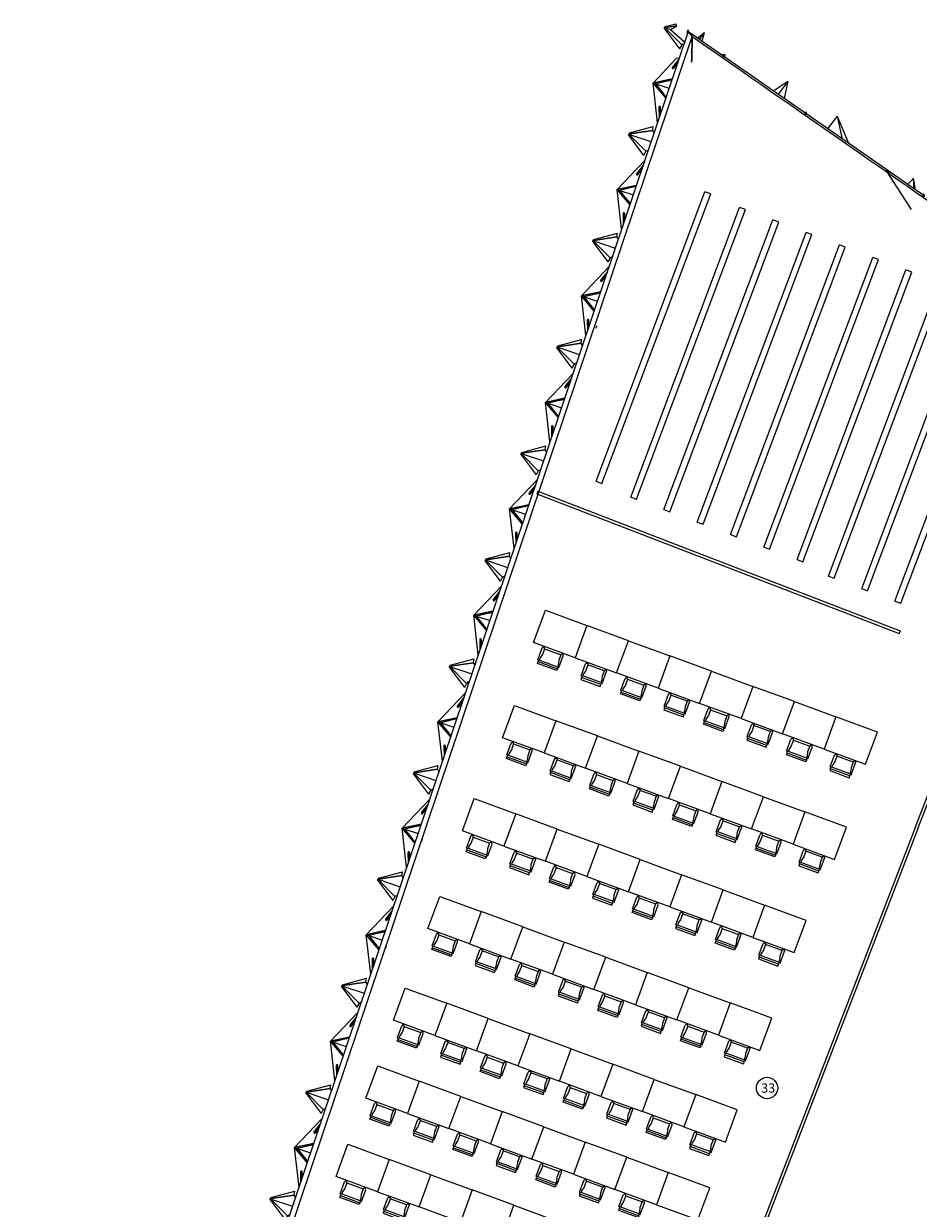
# Model space of a CAD drawing. Header units: inches. Extents: x 424 to 2043, y -237 to 445.
# Tile 106 of 256: x 691 to 724, y -112 to -69. Entities that reach past the tile are written whole.
import ezdxf

# ---------------------------------------------------------------- set-up
doc = ezdxf.new("R2010")
doc.units = ezdxf.units.IN
doc.header["$MEASUREMENT"] = 0
for name, color, linetype, lineweight in [('A-FLOR-HRAL', 11, 'Continuous', 9), ('A-GLAZ-CURT', 52, 'Continuous', 9), ('A-WALL', 113, 'Continuous', 9)]:
    doc.layers.add(name, color=color, linetype=linetype, lineweight=lineweight)
doc.layers.add('MOBLEMAN', color=1, linetype='Continuous')
doc.styles.get("Standard").update_dxf_attribs({"font": 'arial.ttf'})

# ---------------------------------------------------------------- blocks, each defined once
blk = doc.blocks.new('Family2 - Family2-154966-اول')
at = {"layer": 'A-GLAZ-CURT'}
for p, q in [((-136.858, 62.014), (-136.857, 61.654)), ((-136.839, 61.705), (-136.839, 61.981)), ((-136.797, 61.822), (-136.798, 62.015)), ((-137.964, 61.029), (-137.959, 61.074)), ((-137.964, 61.029), (-137.959, 61.074)), ((-137.964, 61.029), (-137.926, 61.062)), ((-137.935, 61.112), (-137.959, 61.074)), ((-137.935, 61.112), (-137.959, 61.074)), ((-137.959, 61.074), (-137.926, 61.062)), ((-137.959, 61.074), (-137.926, 61.062)), ((-137.352, 60.443), (-137.938, 61.052)), ((-137.938, 61.052), (-137.352, 60.443)), ((-137.935, 61.112), (-137.07, 61.329)), ((-137.935, 61.112), (-137.926, 61.062)), ((-137.093, 61.192), (-137.929, 61.078)), ((-137.929, 61.078), (-137.093, 61.192)), ((-137.926, 61.062), (-137.162, 60.791)), ((-137.926, 61.062), (-137.162, 60.791)), ((-137.093, 61.192), (-137.07, 61.329)), ((-137.049, 61.11), (-137.093, 61.192)), ((-137.964, 61.029), (-137.435, 60.299)), ((-137.352, 60.443), (-137.435, 60.299)), ((-137.274, 60.476), (-137.352, 60.443)), ((-137.467, 59.929), (-137.695, 59.649)), ((-137.66, 59.663), (-137.485, 59.878)), ((-137.649, 59.611), (-137.527, 59.76))]:
    blk.add_line(p, q, dxfattribs=at)
at = {"layer": 'A-GLAZ-CURT', "lineweight": 18, "flags": 128}
for points in [[(-136.816, 62.048), (-136.822, 62.05), (-136.829, 62.051), (-136.836, 62.049), (-136.842, 62.046), (-136.847, 62.042), (-136.852, 62.036), (-136.855, 62.029), (-136.857, 62.021), (-136.858, 62.013), (-136.857, 62.005), (-136.854, 61.997), (-136.85, 61.991), (-136.845, 61.985), (-136.839, 61.981)], [(-136.839, 61.981), (-136.833, 61.979), (-136.826, 61.978), (-136.82, 61.98), (-136.813, 61.983), (-136.808, 61.987), (-136.803, 61.993), (-136.8, 62), (-136.798, 62.008), (-136.798, 62.016), (-136.799, 62.024), (-136.801, 62.032), (-136.805, 62.038), (-136.81, 62.044), (-136.816, 62.048)], [(-137.66, 59.663), (-137.667, 59.664), (-137.674, 59.663), (-137.682, 59.66), (-137.688, 59.656), (-137.694, 59.65), (-137.699, 59.643), (-137.702, 59.636), (-137.704, 59.629), (-137.704, 59.621), (-137.703, 59.614), (-137.7, 59.608), (-137.696, 59.603), (-137.69, 59.599), (-137.684, 59.597)], [(-137.684, 59.597), (-137.677, 59.596), (-137.669, 59.597), (-137.662, 59.6), (-137.655, 59.604), (-137.65, 59.61), (-137.645, 59.616), (-137.641, 59.624), (-137.64, 59.631), (-137.639, 59.639), (-137.641, 59.646), (-137.644, 59.652), (-137.648, 59.657), (-137.654, 59.661), (-137.66, 59.663)]]:
    blk.add_lwpolyline(points, dxfattribs=at)
blk = doc.blocks.new('Family2 - Family2-154967-اول')
at = {"layer": 'A-GLAZ-CURT'}
for p, q in [((-137.406, 60.103), (-138.406, 59.084)), ((-137.406, 60.103), (-138.406, 59.084)), ((-137.467, 59.929), (-137.695, 59.649)), ((-137.66, 59.663), (-137.485, 59.878)), ((-137.649, 59.611), (-137.527, 59.76)), ((-137.718, 59.22), (-138.406, 59.084)), ((-138.406, 59.084), (-137.718, 59.22)), ((-137.959, 58.541), (-138.406, 59.084)), ((-138.406, 59.084), (-138.307, 59.049)), ((-138.406, 59.084), (-138.307, 59.049)), ((-138.406, 59.084), (-137.959, 58.541)), ((-138.269, 57.663), (-138.406, 59.084)), ((-138.269, 57.663), (-138.406, 59.084)), ((-137.84, 59.156), (-138.307, 59.049)), ((-138.011, 58.671), (-138.307, 59.049)), ((-138.306, 59.049), (-137.837, 58.883)), ((-138.306, 59.049), (-137.837, 58.883)), ((-137.84, 59.156), (-137.724, 59.204)), ((-138.011, 58.671), (-137.952, 58.56)), ((-138.208, 58.199), (-138.207, 57.838)), ((-138.189, 57.889), (-138.19, 58.166)), ((-138.148, 58.007), (-138.148, 58.199))]:
    blk.add_line(p, q, dxfattribs=at)
at = {"layer": 'A-GLAZ-CURT', "lineweight": 18, "flags": 128}
for points in [[(-137.66, 59.663), (-137.667, 59.664), (-137.674, 59.663), (-137.682, 59.66), (-137.688, 59.656), (-137.694, 59.65), (-137.699, 59.643), (-137.702, 59.636), (-137.704, 59.629), (-137.704, 59.621), (-137.703, 59.614), (-137.7, 59.608), (-137.696, 59.603), (-137.69, 59.599), (-137.684, 59.597)], [(-137.684, 59.597), (-137.677, 59.596), (-137.669, 59.597), (-137.662, 59.6), (-137.655, 59.604), (-137.65, 59.61), (-137.645, 59.616), (-137.641, 59.624), (-137.64, 59.631), (-137.639, 59.639), (-137.641, 59.646), (-137.644, 59.652), (-137.648, 59.657), (-137.654, 59.661), (-137.66, 59.663)], [(-138.167, 58.232), (-138.173, 58.235), (-138.18, 58.235), (-138.186, 58.234), (-138.193, 58.231), (-138.198, 58.226), (-138.203, 58.22), (-138.206, 58.213), (-138.208, 58.206), (-138.208, 58.197), (-138.207, 58.189), (-138.205, 58.182), (-138.201, 58.175), (-138.196, 58.17), (-138.19, 58.166)], [(-138.19, 58.166), (-138.184, 58.164), (-138.177, 58.163), (-138.17, 58.164), (-138.164, 58.167), (-138.159, 58.172), (-138.154, 58.178), (-138.151, 58.185), (-138.149, 58.193), (-138.148, 58.201), (-138.149, 58.209), (-138.152, 58.216), (-138.156, 58.223), (-138.161, 58.228), (-138.167, 58.232)]]:
    blk.add_lwpolyline(points, dxfattribs=at)
blk = doc.blocks.new('Family2 - Family2-V2-اول')
at = {"layer": 'A-GLAZ-CURT'}
for p, q in [((-140.91, 50.568), (-140.909, 50.208)), ((-140.891, 50.258), (-140.892, 50.535)), ((-140.849, 50.376), (-140.85, 50.568)), ((-142.016, 49.583), (-142.011, 49.628)), ((-142.016, 49.583), (-142.011, 49.628)), ((-142.016, 49.583), (-141.979, 49.616)), ((-142.016, 49.583), (-141.487, 48.853)), ((-141.987, 49.666), (-142.011, 49.628)), ((-141.987, 49.666), (-142.011, 49.628)), ((-142.011, 49.628), (-141.979, 49.616)), ((-142.011, 49.628), (-141.979, 49.616)), ((-141.405, 48.997), (-141.99, 49.605)), ((-141.99, 49.605), (-141.405, 48.997)), ((-141.987, 49.666), (-141.122, 49.883)), ((-141.987, 49.666), (-141.979, 49.616)), ((-141.145, 49.746), (-141.981, 49.632)), ((-141.981, 49.632), (-141.145, 49.746)), ((-141.979, 49.616), (-141.214, 49.345)), ((-141.979, 49.616), (-141.214, 49.345)), ((-141.145, 49.746), (-141.122, 49.883)), ((-141.101, 49.664), (-141.145, 49.746)), ((-141.405, 48.997), (-141.487, 48.853)), ((-141.326, 49.029), (-141.405, 48.997)), ((-141.52, 48.482), (-141.747, 48.203)), ((-141.712, 48.217), (-141.538, 48.431)), ((-141.701, 48.165), (-141.579, 48.314))]:
    blk.add_line(p, q, dxfattribs=at)
at = {"layer": 'A-GLAZ-CURT', "lineweight": 18, "flags": 128}
for points in [[(-140.868, 50.601), (-140.874, 50.604), (-140.881, 50.604), (-140.888, 50.603), (-140.894, 50.6), (-140.9, 50.595), (-140.904, 50.59), (-140.907, 50.582), (-140.909, 50.575), (-140.91, 50.567), (-140.909, 50.559), (-140.906, 50.551), (-140.902, 50.544), (-140.897, 50.539), (-140.892, 50.535)], [(-140.892, 50.535), (-140.885, 50.533), (-140.878, 50.532), (-140.872, 50.533), (-140.866, 50.536), (-140.86, 50.541), (-140.856, 50.547), (-140.852, 50.554), (-140.85, 50.562), (-140.85, 50.57), (-140.851, 50.578), (-140.853, 50.585), (-140.857, 50.592), (-140.862, 50.597), (-140.868, 50.601)], [(-141.712, 48.217), (-141.719, 48.217), (-141.727, 48.216), (-141.734, 48.214), (-141.74, 48.209), (-141.746, 48.204), (-141.751, 48.197), (-141.754, 48.19), (-141.756, 48.182), (-141.757, 48.175), (-141.755, 48.168), (-141.752, 48.162), (-141.748, 48.156), (-141.742, 48.153), (-141.736, 48.15)], [(-141.736, 48.15), (-141.729, 48.15), (-141.721, 48.151), (-141.714, 48.154), (-141.708, 48.158), (-141.702, 48.164), (-141.697, 48.17), (-141.694, 48.177), (-141.692, 48.185), (-141.692, 48.192), (-141.693, 48.199), (-141.696, 48.206), (-141.7, 48.211), (-141.706, 48.215), (-141.712, 48.217)]]:
    blk.add_lwpolyline(points, dxfattribs=at)
blk = doc.blocks.new('Family2 - Family2-V3-اول')
at = {"layer": 'A-GLAZ-CURT'}
for p, q in [((-143.611, 42.937), (-143.61, 42.577)), ((-143.592, 42.628), (-143.593, 42.904)), ((-143.551, 42.745), (-143.551, 42.937)), ((-144.718, 41.952), (-144.713, 41.997)), ((-144.718, 41.952), (-144.713, 41.997)), ((-144.718, 41.952), (-144.68, 41.985)), ((-144.718, 41.952), (-144.189, 41.222)), ((-144.688, 42.035), (-144.713, 41.997)), ((-144.688, 42.035), (-144.713, 41.997)), ((-144.713, 41.997), (-144.68, 41.985)), ((-144.713, 41.997), (-144.68, 41.985)), ((-144.106, 41.366), (-144.692, 41.975)), ((-144.692, 41.975), (-144.106, 41.366)), ((-144.688, 42.035), (-143.824, 42.252)), ((-144.688, 42.035), (-144.68, 41.985)), ((-143.846, 42.115), (-144.683, 42.001)), ((-144.683, 42.001), (-143.846, 42.115)), ((-144.68, 41.985), (-143.916, 41.714)), ((-144.68, 41.985), (-143.916, 41.714)), ((-143.846, 42.115), (-143.824, 42.252)), ((-143.803, 42.033), (-143.846, 42.115)), ((-144.106, 41.366), (-144.189, 41.222)), ((-144.092, 41.372), (-144.106, 41.366)), ((-144.221, 40.851), (-144.449, 40.572)), ((-144.414, 40.586), (-144.239, 40.801)), ((-144.402, 40.534), (-144.281, 40.683))]:
    blk.add_line(p, q, dxfattribs=at)
at = {"layer": 'A-GLAZ-CURT', "lineweight": 18, "flags": 128}
for points in [[(-143.57, 42.971), (-143.576, 42.973), (-143.583, 42.974), (-143.589, 42.972), (-143.596, 42.969), (-143.601, 42.965), (-143.606, 42.959), (-143.609, 42.952), (-143.611, 42.944), (-143.611, 42.936), (-143.61, 42.928), (-143.608, 42.92), (-143.604, 42.914), (-143.599, 42.908), (-143.593, 42.904)], [(-143.593, 42.904), (-143.587, 42.902), (-143.58, 42.901), (-143.573, 42.903), (-143.567, 42.906), (-143.562, 42.91), (-143.557, 42.916), (-143.554, 42.923), (-143.552, 42.931), (-143.551, 42.939), (-143.552, 42.947), (-143.555, 42.955), (-143.559, 42.961), (-143.564, 42.967), (-143.57, 42.971)], [(-144.414, 40.586), (-144.421, 40.587), (-144.428, 40.585), (-144.435, 40.583), (-144.442, 40.578), (-144.448, 40.573), (-144.453, 40.566), (-144.456, 40.559), (-144.458, 40.552), (-144.458, 40.544), (-144.457, 40.537), (-144.454, 40.531), (-144.449, 40.526), (-144.444, 40.522), (-144.437, 40.52)], [(-144.437, 40.52), (-144.43, 40.519), (-144.423, 40.52), (-144.416, 40.523), (-144.409, 40.527), (-144.403, 40.533), (-144.398, 40.539), (-144.395, 40.546), (-144.393, 40.554), (-144.393, 40.561), (-144.394, 40.569), (-144.397, 40.575), (-144.402, 40.58), (-144.407, 40.584), (-144.414, 40.586)]]:
    blk.add_lwpolyline(points, dxfattribs=at)
blk = doc.blocks.new('Family2 - Family2-157067-اول')
at = {"layer": 'A-GLAZ-CURT'}
for p, q in [((-135.797, 64.734), (-135.801, 64.637)), ((-135.738, 64.697), (-135.737, 64.732)), ((-135.432, 64.503), (-135.436, 64.496)), ((-135.432, 64.503), (-135.17, 64.691)), ((-135.356, 64.438), (-135.17, 64.691)), ((-135.356, 64.438), (-135.17, 64.691)), ((-135.266, 64.388), (-135.17, 64.691)), ((-135.266, 64.388), (-135.275, 64.379)), ((-134.485, 63.879), (-134.576, 63.877)), ((-134.565, 63.869), (-134.515, 63.871)), ((-134.524, 63.818), (-134.483, 63.819))]:
    blk.add_line(p, q, dxfattribs=at)
at = {"layer": 'A-GLAZ-CURT', "lineweight": 18}
for p, q in [((-134.525, 63.86), (-134.528, 63.855)), ((-134.528, 63.854), (-134.528, 63.848)), ((-134.528, 63.848), (-134.527, 63.842)), ((-134.527, 63.842), (-134.524, 63.836)), ((-134.521, 63.866), (-134.525, 63.861)), ((-134.524, 63.836), (-134.52, 63.831)), ((-134.515, 63.871), (-134.52, 63.866)), ((-134.519, 63.83), (-134.513, 63.826)), ((-134.507, 63.875), (-134.514, 63.871)), ((-134.513, 63.826), (-134.506, 63.823)), ((-134.499, 63.877), (-134.507, 63.875)), ((-134.49, 63.879), (-134.498, 63.878))]:
    blk.add_line(p, q, dxfattribs=at)
at = {"layer": 'A-GLAZ-CURT', "lineweight": 18, "flags": 128}
for points in [[(-135.793, 64.751), (-135.795, 64.743), (-135.796, 64.735), (-135.796, 64.726), (-135.794, 64.718), (-135.791, 64.711), (-135.787, 64.705), (-135.781, 64.7), (-135.775, 64.697), (-135.769, 64.695), (-135.762, 64.696), (-135.755, 64.698), (-135.749, 64.703), (-135.744, 64.708), (-135.74, 64.715)], [(-135.74, 64.715), (-135.738, 64.723), (-135.737, 64.731), (-135.737, 64.74), (-135.739, 64.748), (-135.742, 64.755), (-135.746, 64.762), (-135.752, 64.766), (-135.758, 64.77), (-135.765, 64.771), (-135.771, 64.77), (-135.778, 64.768), (-135.784, 64.764), (-135.789, 64.758), (-135.793, 64.751)], [(-134.505, 63.823), (-134.496, 63.82), (-134.488, 63.819)], [(-134.453, 63.828), (-134.447, 63.833), (-134.442, 63.839), (-134.44, 63.845), (-134.439, 63.851), (-134.44, 63.857), (-134.443, 63.863), (-134.448, 63.868), (-134.455, 63.873), (-134.463, 63.876), (-134.471, 63.878), (-134.48, 63.879), (-134.488, 63.879)], [(-134.487, 63.819), (-134.478, 63.82), (-134.469, 63.821), (-134.46, 63.824), (-134.453, 63.828)]]:
    blk.add_lwpolyline(points, dxfattribs=at)
blk = doc.blocks.new('Family2 - Family2-157069-اول')
at = {"layer": 'A-GLAZ-CURT'}
for p, q in [((-128.685, 59.567), (-127.826, 58.199)), ((-128.603, 59.55), (-128.634, 59.599)), ((-127.946, 59.091), (-127.723, 59.325)), ((-127.659, 58.902), (-127.723, 59.325)), ((-127.659, 58.902), (-127.723, 59.325)), ((-127.713, 58.931), (-127.723, 59.325)), ((-127.407, 58.702), (-127.411, 58.667)), ((-127.351, 58.66), (-127.347, 58.696))]:
    blk.add_line(p, q, dxfattribs=at)
at = {"layer": 'A-GLAZ-CURT', "lineweight": 18}
for p, q in [((-128.672, 59.55), (-128.665, 59.543)), ((-128.664, 59.542), (-128.657, 59.536)), ((-128.656, 59.535), (-128.649, 59.531)), ((-128.648, 59.531), (-128.641, 59.528)), ((-128.64, 59.528), (-128.634, 59.527)), ((-128.622, 59.574), (-128.626, 59.584)), ((-128.623, 59.532), (-128.62, 59.537)), ((-128.619, 59.564), (-128.622, 59.573)), ((-128.62, 59.538), (-128.618, 59.544)), ((-128.618, 59.554), (-128.619, 59.563)), ((-128.618, 59.545), (-128.618, 59.553))]:
    blk.add_line(p, q, dxfattribs=at)
at = {"layer": 'A-GLAZ-CURT', "lineweight": 18, "flags": 128}
for points in [[(-128.627, 59.585), (-128.633, 59.596), (-128.639, 59.606), (-128.647, 59.616), (-128.655, 59.624), (-128.663, 59.63), (-128.671, 59.635), (-128.679, 59.638), (-128.686, 59.638), (-128.692, 59.637), (-128.696, 59.633), (-128.7, 59.628), (-128.701, 59.62), (-128.701, 59.612)], [(-128.701, 59.612), (-128.7, 59.602), (-128.697, 59.591), (-128.692, 59.58), (-128.687, 59.57), (-128.68, 59.559), (-128.673, 59.551)], [(-128.633, 59.527), (-128.628, 59.529), (-128.623, 59.532)], [(-127.403, 58.717), (-127.405, 58.709), (-127.407, 58.7), (-127.407, 58.691), (-127.405, 58.683), (-127.402, 58.676), (-127.398, 58.669), (-127.392, 58.665), (-127.386, 58.661), (-127.379, 58.66), (-127.373, 58.661), (-127.366, 58.664), (-127.36, 58.668), (-127.355, 58.674), (-127.351, 58.681)], [(-127.351, 58.681), (-127.348, 58.689), (-127.347, 58.698), (-127.347, 58.707), (-127.349, 58.715), (-127.352, 58.722), (-127.356, 58.729), (-127.361, 58.733), (-127.368, 58.737), (-127.374, 58.738), (-127.381, 58.737), (-127.387, 58.734), (-127.393, 58.73), (-127.399, 58.724), (-127.403, 58.717)]]:
    blk.add_lwpolyline(points, dxfattribs=at)
blk = doc.blocks.new('Family2 - Family2-157065-اول')
at = {"layer": 'A-GLAZ-CURT'}
for p, q in [((-131.602, 61.718), (-131.604, 61.683)), ((-131.545, 61.679), (-131.542, 61.714)), ((-130.448, 61.602), (-130.799, 61.15)), ((-130.448, 61.602), (-130.273, 60.765)), ((-130.448, 61.602), (-130.054, 60.625)), ((-130.448, 61.602), (-130.054, 60.625)), ((-128.685, 59.567), (-127.826, 58.199)), ((-128.603, 59.55), (-128.634, 59.599))]:
    blk.add_line(p, q, dxfattribs=at)
at = {"layer": 'A-GLAZ-CURT', "lineweight": 18}
for p, q in [((-128.681, 59.56), (-128.674, 59.552)), ((-128.673, 59.551), (-128.666, 59.543)), ((-128.665, 59.543), (-128.658, 59.537)), ((-128.657, 59.536), (-128.65, 59.531)), ((-128.649, 59.531), (-128.642, 59.528)), ((-128.641, 59.528), (-128.635, 59.527)), ((-128.619, 59.563), (-128.622, 59.572)), ((-128.62, 59.537), (-128.618, 59.544)), ((-128.618, 59.552), (-128.619, 59.562)), ((-128.618, 59.544), (-128.618, 59.552))]:
    blk.add_line(p, q, dxfattribs=at)
at = {"layer": 'A-GLAZ-CURT', "lineweight": 18, "flags": 128}
for points in [[(-131.597, 61.735), (-131.6, 61.727), (-131.602, 61.718), (-131.602, 61.71), (-131.6, 61.702), (-131.597, 61.694), (-131.593, 61.688), (-131.587, 61.683), (-131.581, 61.679), (-131.575, 61.678), (-131.568, 61.678), (-131.561, 61.681), (-131.555, 61.685), (-131.55, 61.69), (-131.546, 61.697)], [(-131.546, 61.697), (-131.543, 61.705), (-131.542, 61.714), (-131.542, 61.722), (-131.543, 61.731), (-131.546, 61.738), (-131.551, 61.745), (-131.556, 61.75), (-131.562, 61.753), (-131.569, 61.754), (-131.575, 61.754), (-131.582, 61.752), (-131.588, 61.748), (-131.593, 61.742), (-131.597, 61.735)], [(-128.633, 59.596), (-128.638, 59.604), (-128.645, 59.614), (-128.653, 59.622), (-128.661, 59.629), (-128.67, 59.634), (-128.677, 59.637), (-128.684, 59.638), (-128.691, 59.637), (-128.695, 59.634), (-128.699, 59.629), (-128.701, 59.622), (-128.702, 59.613)], [(-128.702, 59.613), (-128.7, 59.604), (-128.698, 59.593), (-128.693, 59.583), (-128.688, 59.572), (-128.682, 59.562)], [(-128.633, 59.527), (-128.629, 59.528), (-128.624, 59.532), (-128.62, 59.537)], [(-128.622, 59.573), (-128.626, 59.583), (-128.631, 59.594), (-128.632, 59.595)]]:
    blk.add_lwpolyline(points, dxfattribs=at)
blk = doc.blocks.new('Family2 - Family2-157071-اول')
at = {"layer": 'A-GLAZ-CURT'}
for p, q in [((-134.485, 63.879), (-134.576, 63.877)), ((-134.566, 63.87), (-134.514, 63.871)), ((-134.524, 63.818), (-134.483, 63.819)), ((-132.199, 62.883), (-132.711, 62.55)), ((-132.199, 62.883), (-132.552, 62.421)), ((-132.199, 62.883), (-132.552, 62.421)), ((-132.199, 62.883), (-132.343, 62.281)), ((-132.719, 62.541), (-132.711, 62.55)), ((-132.348, 62.274), (-132.343, 62.281)), ((-131.602, 61.718), (-131.604, 61.683)), ((-131.545, 61.679), (-131.542, 61.714))]:
    blk.add_line(p, q, dxfattribs=at)
at = {"layer": 'A-GLAZ-CURT', "lineweight": 18}
for p, q in [((-134.528, 63.855), (-134.528, 63.849)), ((-134.528, 63.848), (-134.527, 63.842)), ((-134.525, 63.861), (-134.527, 63.855)), ((-134.527, 63.842), (-134.525, 63.837)), ((-134.52, 63.866), (-134.525, 63.861)), ((-134.524, 63.836), (-134.52, 63.831)), ((-134.514, 63.871), (-134.52, 63.866)), ((-134.52, 63.831), (-134.514, 63.827)), ((-134.507, 63.875), (-134.514, 63.871)), ((-134.513, 63.826), (-134.506, 63.823)), ((-134.498, 63.878), (-134.506, 63.875)), ((-134.506, 63.823), (-134.498, 63.821)), ((-134.489, 63.879), (-134.497, 63.878)), ((-134.497, 63.821), (-134.489, 63.819))]:
    blk.add_line(p, q, dxfattribs=at)
at = {"layer": 'A-GLAZ-CURT', "lineweight": 18, "flags": 128}
for points in [[(-134.454, 63.828), (-134.448, 63.832), (-134.443, 63.838), (-134.44, 63.844), (-134.439, 63.85), (-134.44, 63.856), (-134.443, 63.862), (-134.448, 63.868), (-134.454, 63.872), (-134.461, 63.876), (-134.47, 63.878), (-134.479, 63.879), (-134.488, 63.879)], [(-134.487, 63.819), (-134.479, 63.82), (-134.47, 63.821), (-134.462, 63.824), (-134.454, 63.828)], [(-131.597, 61.735), (-131.6, 61.727), (-131.602, 61.718), (-131.602, 61.71), (-131.6, 61.702), (-131.597, 61.694), (-131.593, 61.688), (-131.587, 61.683), (-131.581, 61.679), (-131.575, 61.678), (-131.568, 61.678), (-131.561, 61.681), (-131.555, 61.685), (-131.55, 61.69), (-131.546, 61.697)], [(-131.546, 61.697), (-131.543, 61.705), (-131.542, 61.714), (-131.542, 61.722), (-131.543, 61.731), (-131.546, 61.738), (-131.551, 61.745), (-131.556, 61.75), (-131.562, 61.753), (-131.569, 61.754), (-131.575, 61.754), (-131.582, 61.752), (-131.588, 61.748), (-131.593, 61.742), (-131.597, 61.735)]]:
    blk.add_lwpolyline(points, dxfattribs=at)
blk = doc.blocks.new('Railing - Railing-185932-اول')
at = {"layer": 'A-FLOR-HRAL'}
for p, q in [((-125.618, 27.565), (-130.558, 15.339)), ((-130.506, 15.361), (-125.581, 27.55)), ((-125.618, 27.565), (-125.581, 27.55)), ((-108.682, 20.723), (-112.63, 10.95)), ((-109.361, 18.934), (-108.645, 20.708)), ((-108.682, 20.723), (-108.645, 20.708)), ((-111.609, 13.371), (-109.399, 18.842)), ((-130.558, 15.339), (-130.324, 15.245)), ((-117.474, 10.096), (-130.506, 15.361)), ((-128.946, 14.688), (-117.478, 10.055)), ((-112.593, 10.935), (-111.646, 13.278)), ((-117.478, 10.055), (-112.628, 10.91)), ((-112.63, 10.95), (-117.474, 10.096))]:
    blk.add_line(p, q, dxfattribs=at)
for points, knots in [([(-130.506, 15.361), (-130.506, 15.361), (-130.506, 15.361), (-130.508, 15.361), (-130.509, 15.36), (-130.511, 15.359), (-130.512, 15.359), (-130.514, 15.358), (-130.516, 15.357), (-130.518, 15.356), (-130.52, 15.355), (-130.522, 15.355), (-130.523, 15.354), (-130.525, 15.353), (-130.527, 15.353), (-130.528, 15.352), (-130.53, 15.351), (-130.532, 15.35), (-130.533, 15.35), (-130.535, 15.349), (-130.537, 15.348), (-130.538, 15.348), (-130.54, 15.347), (-130.542, 15.346), (-130.543, 15.345), (-130.545, 15.345), (-130.546, 15.344), (-130.548, 15.343), (-130.55, 15.343), (-130.551, 15.342), (-130.553, 15.341), (-130.554, 15.341), (-130.556, 15.34), (-130.557, 15.34), (-130.558, 15.339), (-130.558, 15.339)], [0, 0, 0, 0, 0.083333, 0.125, 0.166667, 0.208333, 0.229167, 0.25, 0.291667, 0.333333, 0.354167, 0.375, 0.395833, 0.416667, 0.4375, 0.458333, 0.479167, 0.5, 0.520833, 0.541667, 0.5625, 0.583333, 0.604167, 0.625, 0.645833, 0.666667, 0.6875, 0.708333, 0.75, 0.770833, 0.791667, 0.833333, 0.875, 0.916667, 1, 1, 1, 1]), ([(-112.63, 10.95), (-112.63, 10.95), (-112.63, 10.95), (-112.628, 10.948), (-112.627, 10.947), (-112.626, 10.945), (-112.624, 10.943), (-112.623, 10.941), (-112.621, 10.939), (-112.619, 10.937), (-112.618, 10.935), (-112.616, 10.933), (-112.614, 10.931), (-112.614, 10.93), (-112.613, 10.93)], [0, 0, 0, 0, 0.0833333, 0.1666667, 0.2083333, 0.25, 0.2916667, 0.3333333, 0.375, 0.4166667, 0.4583333, 0.5, 0.5416667, 0.5480891, 0.5480891, 0.5480891, 0.5480891]), ([(-117.474, 10.096), (-117.474, 10.096), (-117.474, 10.095), (-117.474, 10.09), (-117.475, 10.086), (-117.475, 10.081), (-117.476, 10.076), (-117.477, 10.07), (-117.477, 10.065), (-117.478, 10.061), (-117.478, 10.057), (-117.478, 10.055), (-117.478, 10.055), (-117.478, 10.055)], [0, 0, 0, 0, 0.166667, 0.25, 0.333333, 0.416667, 0.5, 0.583333, 0.666667, 0.75, 0.833333, 0.916667, 1, 1, 1, 1])]:
    blk.add_open_spline(points, degree=3, knots=knots, dxfattribs=at)
blk = doc.blocks.new('CHAIR3')
at = {"color": 0}
for p, q in [((-0.336, 0.02016), (-0.336, 0.45024)), ((-0.336, 0.45024), (-0.29568, 0.45024)), ((-0.29568, 0.45024), (-0.29568, 0.02016)), ((-0.29568, 0.45024), (-0.26208, 0.45024)), ((-0.26208, 0.4704), (0, 0.4704)), ((-0.26208, 0.4368), (-0.26208, 0.4704)), ((-0.20832, 0.4368), (-0.26208, 0.4368)), ((-0.25536, 0.4368), (-0.25536, 0.0336)), ((-0.12768, 0.41664), (-0.20832, 0.4368)), ((0, 0.41664), (-0.12768, 0.41664)), ((0, 0.41664), (0, 0.05376)), ((-0.29568, 0.02016), (-0.336, 0.02016)), ((-0.29568, 0.02016), (-0.26208, 0.02016)), ((-0.20832, 0.0336), (-0.26208, 0.0336)), ((-0.26208, 0.0336), (-0.26208, 0)), ((-0.26208, 0), (0, 0)), ((-0.12768, 0.05376), (-0.20832, 0.0336)), ((0, 0.05376), (-0.12768, 0.05376))]:
    blk.add_line(p, q, dxfattribs=at)
for centre in [(0, 0.44352), (0, 0.02688)]:
    blk.add_arc(centre, 0.02688, 270, 90, dxfattribs=at)
blk = doc.blocks.new('jjk')
at = {"lineweight": 25}
for p, q in [((1576.969, 734.084), (1576.853, 733.754)), ((1593.281, 727.996), (1593.396, 728.327))]:
    blk.add_line(p, q, dxfattribs=at)
at = {"layer": 'A-WALL', "lineweight": 25}
for p, q in [((1593.396, 728.327), (1576.969, 734.084)), ((1593.281, 727.996), (1576.853, 733.754))]:
    blk.add_line(p, q, dxfattribs=at)

msp = doc.modelspace()

# ---------------------------------------------------------------- linework, layer by layer
for p, q in [((709.916, -85.758), (722.969, -90.796)), ((709.88, -85.851), (722.933, -90.889)), ((722.969, -90.796), (722.933, -90.889)), ((723.522, -97.85), (725.099, -93.764)), ((723.615, -97.886), (725.156, -93.893))]:
    msp.add_line(p, q)
msp.add_circle((718.172, -107.265), 0.385)
at = {"layer": 'A-GLAZ-CURT'}
for p, q in [((714.475, -69.102), (714.48, -69.057)), ((714.475, -69.102), (714.48, -69.057)), ((714.475, -69.102), (714.512, -69.068)), ((714.475, -69.102), (715.016, -69.824)), ((714.503, -69.019), (714.48, -69.057)), ((714.503, -69.019), (714.48, -69.057)), ((714.48, -69.057), (714.512, -69.068)), ((714.48, -69.057), (714.512, -69.068)), ((714.501, -69.079), (715.096, -69.679)), ((715.096, -69.679), (714.501, -69.079)), ((714.503, -69.019), (714.883, -68.917)), ((714.503, -69.019), (714.512, -69.068)), ((714.509, -69.053), (714.921, -68.99)), ((714.921, -68.99), (714.509, -69.053)), ((714.512, -69.068), (714.691, -69.129)), ((714.512, -69.068), (714.691, -69.129)), ((714.691, -69.129), (714.921, -68.99)), ((714.691, -69.129), (715.197, -69.576)), ((714.921, -68.99), (714.883, -68.917)), ((715.096, -69.679), (715.016, -69.824)), ((715.174, -69.645), (715.096, -69.679)), ((714.902, -70.172), (714.063, -71.054)), ((714.902, -70.172), (714.063, -71.054)), ((714.989, -70.195), (714.766, -70.478)), ((714.989, -70.195), (714.766, -70.478)), ((714.8, -70.463), (714.972, -70.246)), ((714.8, -70.463), (714.972, -70.246)), ((714.813, -70.515), (714.932, -70.364)), ((714.813, -70.515), (714.932, -70.364)), ((714.999, -70.165), (714.902, -70.172)), ((714.063, -71.054), (714.749, -70.907)), ((714.749, -70.907), (714.063, -71.054)), ((714.222, -72.473), (714.063, -71.054)), ((714.063, -71.054), (714.519, -71.59)), ((714.222, -72.473), (714.063, -71.054)), ((714.063, -71.054), (714.164, -71.087)), ((714.519, -71.59), (714.063, -71.054)), ((714.063, -71.054), (714.164, -71.087)), ((714.629, -70.974), (714.164, -71.087)), ((714.164, -71.087), (714.635, -71.246)), ((714.164, -71.087), (714.635, -71.246)), ((714.465, -71.461), (714.164, -71.087)), ((714.629, -70.974), (714.744, -70.924)), ((714.465, -71.461), (714.526, -71.571)), ((714.275, -71.936), (714.282, -72.296)), ((714.299, -72.245), (714.294, -71.969)), ((714.339, -72.127), (714.335, -71.935))]:
    msp.add_line(p, q, dxfattribs=at)
at = {"layer": 'A-GLAZ-CURT', "lineweight": 18, "flags": 128}
for points in [[(714.8, -70.463), (714.793, -70.463), (714.786, -70.464), (714.779, -70.467), (714.772, -70.471), (714.767, -70.477), (714.762, -70.484), (714.759, -70.491), (714.757, -70.498), (714.757, -70.506), (714.758, -70.513), (714.761, -70.519), (714.766, -70.524), (714.771, -70.528), (714.778, -70.53)], [(714.8, -70.463), (714.793, -70.463), (714.786, -70.464), (714.779, -70.467), (714.772, -70.471), (714.767, -70.477), (714.762, -70.484), (714.759, -70.491), (714.757, -70.498), (714.757, -70.506), (714.758, -70.513), (714.761, -70.519), (714.766, -70.524), (714.771, -70.528), (714.778, -70.53)], [(714.778, -70.53), (714.785, -70.531), (714.792, -70.529), (714.799, -70.526), (714.806, -70.522), (714.812, -70.516), (714.816, -70.51), (714.82, -70.503), (714.821, -70.495), (714.822, -70.487), (714.82, -70.48), (714.817, -70.474), (714.813, -70.469), (714.807, -70.465), (714.8, -70.463)], [(714.778, -70.53), (714.785, -70.531), (714.792, -70.529), (714.799, -70.526), (714.806, -70.522), (714.812, -70.516), (714.816, -70.51), (714.82, -70.503), (714.821, -70.495), (714.822, -70.487), (714.82, -70.48), (714.817, -70.474), (714.813, -70.469), (714.807, -70.465), (714.8, -70.463)], [(714.316, -71.902), (714.31, -71.9), (714.303, -71.899), (714.297, -71.9), (714.29, -71.904), (714.285, -71.908), (714.28, -71.914), (714.277, -71.921), (714.275, -71.929), (714.275, -71.937), (714.276, -71.945), (714.279, -71.953), (714.283, -71.959), (714.288, -71.965), (714.294, -71.969)], [(714.294, -71.969), (714.3, -71.971), (714.307, -71.971), (714.314, -71.97), (714.32, -71.967), (714.325, -71.962), (714.33, -71.956), (714.333, -71.949), (714.335, -71.941), (714.335, -71.933), (714.334, -71.925), (714.331, -71.918), (714.327, -71.911), (714.322, -71.906), (714.316, -71.902)]]:
    msp.add_lwpolyline(points, dxfattribs=at)
at = {"layer": 'A-WALL', "lineweight": 25}
for p, q in [((715.324, -69.2), (691.397, -140.294)), ((691.591, -140.36), (715.479, -69.381)), ((715.35, -69.218), (715.324, -69.2)), ((712.034, -79.802), (711.996, -79.895)), ((709.916, -85.758), (709.88, -85.851)), ((707.392, -92.619), (707.354, -92.712)), ((723.522, -97.85), (717.656, -113.047)), ((723.615, -97.886), (717.749, -113.083)), ((705.744, -98.314), (705.708, -98.407)), ((704.453, -102.162), (704.417, -102.255))]:
    msp.add_line(p, q, dxfattribs=at)
at = {"layer": 'A-WALL'}
msp.add_line((719.28, -108.839), (719.312, -108.755), dxfattribs=at)
at = {"layer": 'A-WALL', "flags": 128}
for points in [[(715.324, -69.2), (715.362, -69.245), (715.401, -69.291), (715.44, -69.336), (715.479, -69.381)], [(715.479, -69.381), (715.44, -69.336), (715.401, -69.291), (715.362, -69.245), (715.324, -69.2)]]:
    msp.add_lwpolyline(points, dxfattribs=at)
at = {"layer": 'A-WALL', "lineweight": 25, "flags": 128}
msp.add_lwpolyline([(723.832, -75.121), (720.979, -73.135), (715.35, -69.219)], dxfattribs=at)
at = {"layer": 'A-WALL'}
for points in [[(715.479, -69.381), (715.47, -69.69), (715.462, -69.999), (715.453, -70.308)], [(715.453, -70.308), (715.462, -69.999), (715.47, -69.69), (715.479, -69.381)]]:
    msp.add_open_spline(points, degree=3, dxfattribs=at)
at = {"layer": 'A-WALL', "lineweight": 25}
msp.add_open_spline([(715.479, -69.381), (722.992, -74.611), (733.825, -82.152), (744.658, -89.694), (747.979, -92.006)], degree=3, knots=[0, 0, 0, 0, 0.4444444, 0.6409021, 0.6409021, 0.6409021, 0.6409021], dxfattribs=at)
at = {"layer": 'MOBLEMAN'}
for p, q in [((709.762, -91.216), (710.188, -90.054)), ((710.188, -90.054), (711.682, -90.602)), ((711.682, -90.602), (711.256, -91.764)), ((711.682, -90.602), (711.256, -91.764)), ((713.177, -91.151), (711.682, -90.602)), ((711.256, -91.764), (709.762, -91.216)), ((712.751, -92.312), (713.177, -91.151)), ((712.751, -92.312), (713.177, -91.151)), ((713.177, -91.151), (714.671, -91.699)), ((711.256, -91.764), (712.751, -92.312)), ((714.671, -91.699), (714.245, -92.86)), ((714.671, -91.699), (714.245, -92.86)), ((716.166, -92.247), (714.671, -91.699)), ((714.245, -92.86), (712.751, -92.312)), ((715.74, -93.409), (716.166, -92.247)), ((715.74, -93.409), (716.166, -92.247)), ((716.166, -92.247), (717.66, -92.795)), ((714.245, -92.86), (715.74, -93.409)), ((717.66, -92.795), (717.234, -93.957)), ((717.66, -92.795), (717.234, -93.957)), ((719.155, -93.344), (717.66, -92.795)), ((717.234, -93.957), (715.74, -93.409)), ((718.729, -94.505), (719.155, -93.344)), ((718.729, -94.505), (719.155, -93.344)), ((719.155, -93.344), (720.649, -93.892)), ((708.645, -94.643), (709.072, -93.481)), ((709.072, -93.481), (710.566, -94.03)), ((720.649, -93.892), (720.223, -95.054)), ((720.649, -93.892), (720.223, -95.054)), ((722.144, -94.44), (720.649, -93.892)), ((710.566, -94.03), (710.14, -95.191)), ((710.566, -94.03), (710.14, -95.191)), ((712.06, -94.578), (710.566, -94.03)), ((717.234, -93.957), (718.729, -94.505)), ((710.14, -95.191), (708.645, -94.643)), ((711.634, -95.74), (712.06, -94.578)), ((711.634, -95.74), (712.06, -94.578)), ((712.06, -94.578), (713.555, -95.126)), ((720.223, -95.054), (718.729, -94.505)), ((721.717, -95.602), (722.144, -94.44)), ((713.555, -95.126), (713.129, -96.288)), ((713.555, -95.126), (713.129, -96.288)), ((715.049, -95.675), (713.555, -95.126)), ((720.223, -95.054), (721.717, -95.602)), ((710.14, -95.191), (711.634, -95.74)), ((713.129, -96.288), (711.634, -95.74)), ((714.623, -96.836), (715.049, -95.675)), ((714.623, -96.836), (715.049, -95.675)), ((715.049, -95.675), (716.544, -96.223)), ((713.129, -96.288), (714.623, -96.836)), ((716.544, -96.223), (716.118, -97.384)), ((716.544, -96.223), (716.118, -97.384)), ((718.038, -96.771), (716.544, -96.223)), ((707.197, -97.999), (707.623, -96.838)), ((707.623, -96.838), (709.117, -97.386)), ((716.118, -97.384), (714.623, -96.836)), ((717.612, -97.933), (718.038, -96.771)), ((717.612, -97.933), (718.038, -96.771)), ((718.038, -96.771), (719.533, -97.319)), ((709.117, -97.386), (708.691, -98.548)), ((709.117, -97.386), (708.691, -98.548)), ((710.612, -97.934), (709.117, -97.386)), ((716.118, -97.384), (717.612, -97.933)), ((719.533, -97.319), (719.107, -98.481)), ((719.533, -97.319), (719.107, -98.481)), ((721.027, -97.868), (719.533, -97.319)), ((708.691, -98.548), (707.197, -97.999)), ((710.186, -99.096), (710.612, -97.934)), ((710.186, -99.096), (710.612, -97.934)), ((710.612, -97.934), (712.106, -98.483)), ((719.107, -98.481), (717.612, -97.933)), ((720.601, -99.029), (721.027, -97.868)), ((708.691, -98.548), (710.186, -99.096)), ((712.106, -98.483), (711.68, -99.644)), ((712.106, -98.483), (711.68, -99.644)), ((713.601, -99.031), (712.106, -98.483)), ((719.107, -98.481), (720.601, -99.029)), ((711.68, -99.644), (710.186, -99.096)), ((713.175, -100.192), (713.601, -99.031)), ((713.175, -100.192), (713.601, -99.031)), ((713.601, -99.031), (715.095, -99.579)), ((711.68, -99.644), (713.175, -100.192)), ((715.095, -99.579), (714.669, -100.741)), ((715.095, -99.579), (714.669, -100.741)), ((716.59, -100.127), (715.095, -99.579)), ((714.669, -100.741), (713.175, -100.192)), ((716.164, -101.289), (716.59, -100.127)), ((716.164, -101.289), (716.59, -100.127)), ((716.59, -100.127), (718.084, -100.676)), ((705.955, -101.522), (706.381, -100.361)), ((706.381, -100.361), (707.875, -100.909)), ((718.084, -100.676), (717.658, -101.837)), ((718.084, -100.676), (717.658, -101.837)), ((719.579, -101.224), (718.084, -100.676)), ((707.875, -100.909), (707.449, -102.071)), ((707.875, -100.909), (707.449, -102.071)), ((709.37, -101.457), (707.875, -100.909)), ((714.669, -100.741), (716.164, -101.289)), ((707.449, -102.071), (705.955, -101.522)), ((708.944, -102.619), (709.37, -101.457)), ((708.944, -102.619), (709.37, -101.457)), ((709.37, -101.457), (710.864, -102.006)), ((717.658, -101.837), (716.164, -101.289)), ((719.153, -102.385), (719.579, -101.224)), ((710.864, -102.006), (710.438, -103.167)), ((710.864, -102.006), (710.438, -103.167)), ((712.359, -102.554), (710.864, -102.006)), ((717.658, -101.837), (719.153, -102.385)), ((707.449, -102.071), (708.944, -102.619)), ((710.438, -103.167), (708.944, -102.619)), ((711.933, -103.715), (712.359, -102.554)), ((711.933, -103.715), (712.359, -102.554)), ((712.359, -102.554), (713.853, -103.102)), ((710.438, -103.167), (711.933, -103.715)), ((713.853, -103.102), (713.427, -104.264)), ((713.853, -103.102), (713.427, -104.264)), ((715.348, -103.65), (713.853, -103.102)), ((704.714, -104.826), (705.141, -103.664)), ((705.141, -103.664), (706.635, -104.213)), ((713.427, -104.264), (711.933, -103.715)), ((714.922, -104.812), (715.348, -103.65)), ((714.922, -104.812), (715.348, -103.65)), ((715.348, -103.65), (716.842, -104.199)), ((706.635, -104.213), (706.209, -105.374)), ((706.635, -104.213), (706.209, -105.374)), ((708.129, -104.761), (706.635, -104.213)), ((713.427, -104.264), (714.922, -104.812)), ((716.842, -104.199), (716.416, -105.36)), ((716.842, -104.199), (716.416, -105.36)), ((718.337, -104.747), (716.842, -104.199)), ((706.209, -105.374), (704.714, -104.826)), ((707.703, -105.922), (708.129, -104.761)), ((707.703, -105.922), (708.129, -104.761)), ((708.129, -104.761), (709.624, -105.309)), ((716.416, -105.36), (714.922, -104.812)), ((717.911, -105.909), (718.337, -104.747)), ((706.209, -105.374), (707.703, -105.922)), ((709.624, -105.309), (709.198, -106.471)), ((709.624, -105.309), (709.198, -106.471)), ((711.118, -105.857), (709.624, -105.309)), ((716.416, -105.36), (717.911, -105.909)), ((709.198, -106.471), (707.703, -105.922)), ((710.692, -107.019), (711.118, -105.857)), ((710.692, -107.019), (711.118, -105.857)), ((711.118, -105.857), (712.613, -106.406)), ((703.722, -107.634), (704.148, -106.472)), ((704.148, -106.472), (705.643, -107.021)), ((709.198, -106.471), (710.692, -107.019)), ((712.613, -106.406), (712.187, -107.567)), ((712.613, -106.406), (712.187, -107.567)), ((714.107, -106.954), (712.613, -106.406)), ((705.643, -107.021), (705.216, -108.182)), ((705.643, -107.021), (705.216, -108.182)), ((707.137, -107.569), (705.643, -107.021)), ((712.187, -107.567), (710.692, -107.019)), ((713.681, -108.115), (714.107, -106.954)), ((713.681, -108.115), (714.107, -106.954)), ((714.107, -106.954), (715.602, -107.502)), ((715.602, -107.502), (715.176, -108.664)), ((715.602, -107.502), (715.176, -108.664)), ((717.096, -108.05), (715.602, -107.502)), ((705.216, -108.182), (703.722, -107.634)), ((706.711, -108.73), (707.137, -107.569)), ((706.711, -108.73), (707.137, -107.569)), ((707.137, -107.569), (708.632, -108.117)), ((712.187, -107.567), (713.681, -108.115)), ((705.216, -108.182), (706.711, -108.73)), ((708.632, -108.117), (708.205, -109.279)), ((708.632, -108.117), (708.205, -109.279)), ((710.126, -108.665), (708.632, -108.117)), ((715.176, -108.664), (713.681, -108.115)), ((716.67, -109.212), (717.096, -108.05)), ((708.205, -109.279), (706.711, -108.73)), ((709.7, -109.827), (710.126, -108.665)), ((709.7, -109.827), (710.126, -108.665)), ((710.126, -108.665), (711.62, -109.214)), ((715.176, -108.664), (716.67, -109.212)), ((711.62, -109.214), (711.194, -110.375)), ((711.62, -109.214), (711.194, -110.375)), ((713.115, -109.762), (711.62, -109.214)), ((702.646, -110.455), (703.072, -109.294)), ((703.072, -109.294), (704.566, -109.842)), ((708.205, -109.279), (709.7, -109.827)), ((704.566, -109.842), (704.14, -111.003)), ((704.566, -109.842), (704.14, -111.003)), ((706.061, -110.39), (704.566, -109.842)), ((711.194, -110.375), (709.7, -109.827)), ((712.689, -110.923), (713.115, -109.762)), ((712.689, -110.923), (713.115, -109.762)), ((713.115, -109.762), (714.609, -110.31)), ((704.14, -111.003), (702.646, -110.455)), ((705.635, -111.552), (706.061, -110.39)), ((705.635, -111.552), (706.061, -110.39)), ((706.061, -110.39), (707.555, -110.938)), ((711.194, -110.375), (712.689, -110.923)), ((714.609, -110.31), (714.183, -111.472)), ((714.609, -110.31), (714.183, -111.472)), ((716.104, -110.858), (714.609, -110.31)), ((707.555, -110.938), (707.129, -112.1)), ((707.555, -110.938), (707.129, -112.1)), ((709.05, -111.487), (707.555, -110.938)), ((714.183, -111.472), (712.689, -110.923)), ((715.678, -112.02), (716.104, -110.858)), ((704.14, -111.003), (705.635, -111.552)), ((707.129, -112.1), (705.635, -111.552)), ((708.624, -112.648), (709.05, -111.487)), ((708.624, -112.648), (709.05, -111.487)), ((709.05, -111.487), (710.544, -112.035)), ((714.183, -111.472), (715.678, -112.02))]:
    msp.add_line(p, q, dxfattribs=at)

# ---------------------------------------------------------------- block references
at = {"lineweight": 25, "xscale": 0.6403536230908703, "yscale": 0.6403536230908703, "zscale": 0.6403536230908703, "rotation": 268.7154284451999}
for p in [(268.825, 945.053), (270.074, 944.486), (271.273, 944.035), (272.471, 943.585), (273.67, 943.134), (274.869, 942.684), (276.067, 942.233), (277.196, 941.636), (278.394, 941.185), (279.593, 940.735)]:
    msp.add_blockref('jjk', p, dxfattribs=at)
at = {"layer": 'A-FLOR-HRAL', "rotation": 0.8941701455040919}
msp.add_blockref('Railing - Railing-185932-اول', (853.436, -134.887), dxfattribs=at)
at = {"layer": 'A-GLAZ-CURT', "rotation": 0.8941701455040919}
for name, p in [('Family2 - Family2-157067-اول', (852.084, -131.807)), ('Family2 - Family2-157071-اول', (852.084, -131.807)), ('Family2 - Family2-154966-اول', (852.084, -131.807)), ('Family2 - Family2-157065-اول', (852.084, -131.807)), ('Family2 - Family2-154967-اول', (852.084, -131.807)), ('Family2 - Family2-157069-اول', (852.084, -131.807)), ('Family2 - Family2-154966-اول', (850.793, -135.643)), ('Family2 - Family2-154967-اول', (850.793, -135.643)), ('Family2 - Family2-154966-اول', (849.502, -139.479)), ('Family2 - Family2-154967-اول', (849.502, -139.479)), ('Family2 - Family2-V2-اول', (852.084, -131.807)), ('Family2 - Family2-154967-اول', (848.211, -143.315)), ('Family2 - Family2-154966-اول', (846.92, -147.151)), ('Family2 - Family2-154967-اول', (846.92, -147.151)), ('Family2 - Family2-V3-اول', (852.084, -131.807)), ('Family2 - Family2-154967-اول', (845.629, -150.987)), ('Family2 - Family2-154966-اول', (844.338, -154.823)), ('Family2 - Family2-154967-اول', (844.338, -154.823)), ('Family2 - Family2-154966-اول', (843.047, -158.659)), ('Family2 - Family2-154967-اول', (843.047, -158.659)), ('Family2 - Family2-154966-اول', (841.756, -162.495)), ('Family2 - Family2-154967-اول', (841.756, -162.495)), ('Family2 - Family2-154966-اول', (840.465, -166.331)), ('Family2 - Family2-154967-اول', (840.465, -166.331)), ('Family2 - Family2-154966-اول', (839.174, -170.167))]:
    msp.add_blockref(name, p, dxfattribs=at)
at = {"layer": 'MOBLEMAN'}
for p, xscale, yscale, zscale, rotation in [((710.83, -91.691), 1.728113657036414, 1.728113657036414, 1.728113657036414, 69.85351281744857), ((711.629, -91.984), -1.728113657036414, 1.728113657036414, 1.728113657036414, 249.8535128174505), ((713.819, -92.787), 1.728113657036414, 1.728113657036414, 1.728113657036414, 69.85351281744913), ((714.618, -93.08), -1.728113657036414, 1.728113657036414, 1.728113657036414, 249.8535128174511), ((716.808, -93.884), 1.728113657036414, 1.728113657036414, 1.728113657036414, 69.85351281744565), ((717.607, -94.177), -1.728113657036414, 1.728113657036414, 1.728113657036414, 249.8535128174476), ((719.796, -94.98), 1.728113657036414, 1.728113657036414, 1.728113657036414, 69.85351281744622), ((709.713, -95.118), 1.728113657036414, 1.728113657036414, 1.728113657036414, 69.85351281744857), ((710.513, -95.411), -1.728113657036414, 1.728113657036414, 1.728113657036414, 249.8535128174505), ((720.596, -95.273), -1.728113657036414, 1.728113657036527, 1.728113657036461, 249.8535128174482), ((712.702, -96.214), 1.728113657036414, 1.728113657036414, 1.728113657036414, 69.85351281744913), ((713.502, -96.508), -1.728113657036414, 1.728113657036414, 1.728113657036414, 249.8535128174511), ((715.691, -97.311), 1.728113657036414, 1.728113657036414, 1.728113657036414, 69.85351281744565), ((716.491, -97.604), -1.728113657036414, 1.728113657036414, 1.728113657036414, 249.8535128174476), ((708.265, -98.474), 1.728113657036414, 1.728113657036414, 1.728113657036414, 69.85351281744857), ((718.68, -98.408), 1.728113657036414, 1.728113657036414, 1.728113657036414, 69.85351281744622), ((709.064, -98.767), -1.728113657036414, 1.728113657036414, 1.728113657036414, 249.8535128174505), ((719.479, -98.701), -1.728113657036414, 1.728113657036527, 1.728113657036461, 249.8535128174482), ((711.254, -99.571), 1.728113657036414, 1.728113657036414, 1.728113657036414, 69.85351281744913), ((712.053, -99.864), -1.728113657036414, 1.728113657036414, 1.728113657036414, 249.8535128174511), ((714.243, -100.667), 1.728113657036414, 1.728113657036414, 1.728113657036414, 69.85351281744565), ((715.042, -100.961), -1.728113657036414, 1.728113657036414, 1.728113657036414, 249.8535128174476), ((717.231, -101.764), 1.728113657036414, 1.728113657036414, 1.728113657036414, 69.85351281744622), ((707.023, -101.997), 1.728113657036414, 1.728113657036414, 1.728113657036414, 69.85351281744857), ((707.822, -102.291), -1.728113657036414, 1.728113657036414, 1.728113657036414, 249.8535128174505), ((718.031, -102.057), -1.728113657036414, 1.728113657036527, 1.728113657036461, 249.8535128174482), ((710.012, -103.094), 1.728113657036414, 1.728113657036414, 1.728113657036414, 69.85351281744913), ((710.811, -103.387), -1.728113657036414, 1.728113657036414, 1.728113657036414, 249.8535128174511), ((713.001, -104.19), 1.728113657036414, 1.728113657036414, 1.728113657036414, 69.85351281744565), ((713.8, -104.484), -1.728113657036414, 1.728113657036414, 1.728113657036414, 249.8535128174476), ((705.782, -105.301), 1.728113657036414, 1.728113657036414, 1.728113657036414, 69.85351281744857), ((715.989, -105.287), 1.728113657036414, 1.728113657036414, 1.728113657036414, 69.85351281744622), ((706.582, -105.594), -1.728113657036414, 1.728113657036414, 1.728113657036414, 249.8535128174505), ((716.789, -105.58), -1.728113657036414, 1.728113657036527, 1.728113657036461, 249.8535128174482), ((708.771, -106.397), 1.728113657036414, 1.728113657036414, 1.728113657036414, 69.85351281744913), ((709.571, -106.691), -1.728113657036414, 1.728113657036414, 1.728113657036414, 249.8535128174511), ((711.76, -107.494), 1.728113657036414, 1.728113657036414, 1.728113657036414, 69.85351281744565), ((704.79, -108.109), 1.728113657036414, 1.728113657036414, 1.728113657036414, 69.85351281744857), ((712.56, -107.787), -1.728113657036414, 1.728113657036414, 1.728113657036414, 249.8535128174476), ((705.589, -108.402), -1.728113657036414, 1.728113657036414, 1.728113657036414, 249.8535128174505), ((714.749, -108.59), 1.728113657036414, 1.728113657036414, 1.728113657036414, 69.85351281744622), ((715.548, -108.884), -1.728113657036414, 1.728113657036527, 1.728113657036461, 249.8535128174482), ((707.779, -109.205), 1.728113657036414, 1.728113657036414, 1.728113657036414, 69.85351281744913), ((708.578, -109.499), -1.728113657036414, 1.728113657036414, 1.728113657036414, 249.8535128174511), ((710.768, -110.302), 1.728113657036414, 1.728113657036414, 1.728113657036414, 69.85351281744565), ((703.714, -110.93), 1.728113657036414, 1.728113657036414, 1.728113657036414, 69.85351281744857), ((711.567, -110.595), -1.728113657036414, 1.728113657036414, 1.728113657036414, 249.8535128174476), ((704.513, -111.223), -1.728113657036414, 1.728113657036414, 1.728113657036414, 249.8535128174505), ((713.757, -111.398), 1.728113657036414, 1.728113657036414, 1.728113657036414, 69.85351281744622)]:
    msp.add_blockref('CHAIR3', p, dxfattribs=dict(at, xscale=xscale, yscale=yscale, zscale=zscale, rotation=rotation))

# ---------------------------------------------------------------- texts
at = {"insert": (717.956, -107.104), "char_height": 0.3338, "attachment_point": 1, "rotation": 0.8942}
msp.add_mtext_dynamic_manual_height_columns('33', width=12.83273, gutter_width=1.669, heights=[0], dxfattribs=at)

doc.saveas('drawing.dxf')
